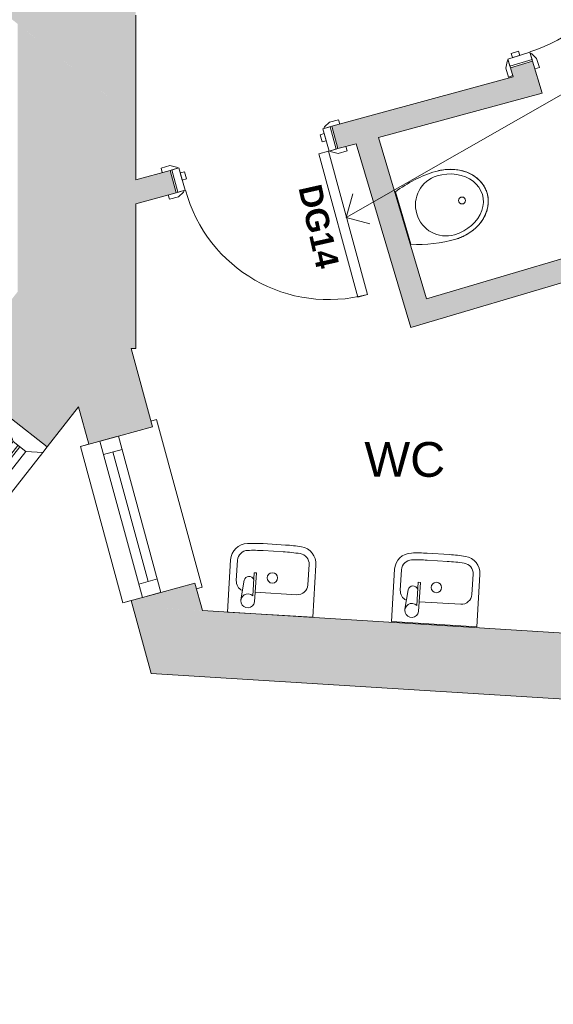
# Model space of a CAD drawing. Header units: millimetres. Extents: x -22631 to 93968, y -17976 to 24175.
# Tile 7 of 19: x -1367 to 939, y -5361 to -1108. Entities that reach past the tile are written whole.
import ezdxf

# ---------------------------------------------------------------- set-up
doc = ezdxf.new("R2010")
doc.units = ezdxf.units.MM
for name, color, linetype, lineweight in [('A-AREA-IDEN', 2, 'Continuous', 9), ('A-DOOR', 31, 'Continuous', 9), ('A-DOOR-FRAM', 31, 'Continuous', 18), ('A-DOOR-IDEN', 31, 'Continuous', 9), ('A-GLAZ', 151, 'Continuous', 9), ('A-GLAZ-SILL', 1, 'Continuous', 9), ('A-WALL', 113, 'Continuous', 9), ('A-WALL-PATT', 111, 'Continuous', 18), ('G-ANNO-TEXT', 231, 'Continuous', 9), ('P-SANR-FIXT', 6, 'Continuous', 9)]:
    doc.layers.add(name, color=color, linetype=linetype, lineweight=lineweight)
doc.styles.add('Arial', font='arial.ttf', dxfattribs={"height": 150})
doc.styles.add('Arial_B', font='arialbd.ttf', dxfattribs={"height": 100})

# ---------------------------------------------------------------- blocks, each defined once
blk = doc.blocks.new('DKA_Door_Int_Sgl_RS_6VP_1 - 725 x 2110mm sgl Swing-1873584-00_ Ground Intermediate Door Options - Dependent 1')
at = {"layer": 'A-DOOR'}
for p, q in [((-397.5, 70), (-357.5, 70)), ((-397.5, 50), (-397.5, 70)), ((-327.5, 50), (-362.5, 50)), ((-357.5, 70), (-331.5, 56)), ((362.5, 50), (327.5, 50)), ((331.5, 56), (357.5, 70)), ((357.5, 70), (397.5, 70)), ((397.5, 70), (397.5, 50)), ((-397.5, -70), (-397.5, -50)), ((-357.5, -70), (-397.5, -70)), ((-362.5, -50), (-327.5, -50)), ((-331.5, -56), (-357.5, -70)), ((327.5, -50), (362.5, -50)), ((357.5, -70), (331.5, -56)), ((397.5, -70), (357.5, -70)), ((397.5, -50), (397.5, -70))]:
    blk.add_line(p, q, dxfattribs=at)
at = {"layer": 'A-DOOR', "lineweight": 18}
for p, q in [((276.5, -50), (320.5, -50)), ((276.5, -691), (276.5, -50)), ((320.5, -50), (320.5, -691)), ((320.5, -691), (276.5, -691))]:
    blk.add_line(p, q, dxfattribs=at)
at = {"layer": 'A-DOOR'}
for centre, radius, start, end in [((-335.5, 49), 8.06, 7.125, 60.2551), ((335.5, 49), 8.06, 119.7449, 172.875), ((-335.5, -49), 8.06, 299.7449, 352.875), ((-335.5, -49), 8.06, 299.7449, 352.875), ((320.5, -50), 641, 180, 270), ((335.5, -49), 8.06, 187.125, 240.2551), ((335.5, -49), 8.06, 187.125, 240.2551)]:
    blk.add_arc(centre, radius, start, end, dxfattribs=at)
at = {"layer": 'A-DOOR-FRAM'}
for p, q in [((-354.5, 50), (-322.5, 50)), ((-354.5, -50), (-354.5, 50)), ((-322.5, 50), (-322.5, -50)), ((322.5, 50), (354.5, 50)), ((322.5, -50), (322.5, 50)), ((354.5, 50), (354.5, -50)), ((-322.5, 28), (-303.5, 28)), ((-322.5, -4), (-322.5, 28)), ((-303.5, 28), (-303.5, -4)), ((303.5, 28), (322.5, 28)), ((303.5, -4), (303.5, 28)), ((322.5, 28), (322.5, -4)), ((-303.5, -4), (-322.5, -4)), ((322.5, -4), (303.5, -4)), ((-322.5, -50), (-354.5, -50)), ((354.5, -50), (322.5, -50))]:
    blk.add_line(p, q, dxfattribs=at)
blk = doc.blocks.new('Basin - DKA - Hand Rinse - Basin - DKA - Hand Rinse-2173566-00_ Ground Intermediate Door Options - Dependent 1')
at = {"layer": 'P-SANR-FIXT'}
for p, q in [((-184.8, 0), (184.8, 0)), ((-184.8, -226.4), (-184.8, 0)), ((184.8, 0), (184.8, -226.4)), ((70.1, -50.8), (70.1, -176.6)), ((80.1, -176.6), (80.1, -76.2)), ((121.6, -141.7), (129.8, -56.6)), ((69.7, -93.3), (-109.8, -93.3)), ((-154.8, -138.3), (-154.8, -226.4)), ((154.8, -138.3), (154.8, -226.4)), ((70.1, -176.6), (80.1, -176.6)), ((46.7, -274.5), (-41.9, -274.5)), ((48.1, -304.4), (-48.1, -304.4))]:
    blk.add_line(p, q, dxfattribs=at)
blk.add_circle((0, -159), 22.5, dxfattribs=at)
for centre, radius, start, end in [((100, -53.7), 30, 228.5493, 174.4477), ((-109.8, -138.3), 45, 90, 180), ((109.8, -138.3), 45, 0, 68.912), ((100, -137.5), 22, 205.4857, 348.8953), ((-109.9, -226.4), 74.9, 180, 264.7825), ((-109.9, -226.4), 44.9, 180, 264.7825), ((109.9, -226.4), 44.9, 275.2175, 360), ((109.9, -226.4), 74.9, 275.2175, 0), ((-39.1, 548.2), 822.8, 264.7825, 270), ((39.1, 548.2), 822.8, 270.5236, 275.2175), ((-41.9, 518.3), 822.8, 264.7825, 269.5646), ((41.9, 518.3), 822.8, 270.4354, 275.2175)]:
    blk.add_arc(centre, radius, start, end, dxfattribs=at)
blk = doc.blocks.new('DKA_Door_Int_Sgl_RS_6VP_1 - 725 x 2110mm sgl Swing-V1-00_ Ground Intermediate Door Options - Dependent 1')
at = {"layer": 'A-DOOR'}
for p, q in [((-397.5, 70), (-357.5, 70)), ((-397.5, 50), (-397.5, 70)), ((-327.5, 50), (-362.5, 50)), ((-357.5, 70), (-331.5, 56)), ((343.4, 62.4), (357.5, 70)), ((357.5, 70), (397.5, 70)), ((397.5, 70), (397.5, 62.2)), ((-397.5, -70), (-397.5, -50)), ((-357.5, -70), (-397.5, -70)), ((-362.5, -50), (-327.5, -50)), ((-331.5, -56), (-357.5, -70))]:
    blk.add_line(p, q, dxfattribs=at)
at = {"layer": 'A-DOOR', "lineweight": 18}
for p, q in [((276.5, -50), (320.5, -50)), ((276.5, -691), (276.5, -50)), ((320.5, -50), (320.5, -691)), ((320.5, -691), (276.5, -691))]:
    blk.add_line(p, q, dxfattribs=at)
at = {"layer": 'A-DOOR'}
for centre, radius, start, end in [((-335.5, 49), 8.06, 7.125, 60.2551), ((-335.5, -49), 8.06, 299.7449, 352.875), ((-335.5, -49), 8.06, 299.7449, 352.875), ((320.5, -50), 641, 180, 270)]:
    blk.add_arc(centre, radius, start, end, dxfattribs=at)
at = {"layer": 'A-DOOR-FRAM'}
for p, q in [((-354.5, 50), (-322.5, 50)), ((-354.5, -50), (-354.5, 50)), ((-322.5, 50), (-322.5, -50)), ((322.5, 50), (323.6, 50)), ((322.5, -50), (322.5, 50)), ((354.5, 50), (354.5, -50)), ((-322.5, 28), (-303.5, 28)), ((-322.5, -4), (-322.5, 28)), ((-303.5, 28), (-303.5, -4)), ((303.5, 28), (322.5, 28)), ((303.5, -4), (303.5, 28)), ((322.5, 28), (322.5, -4)), ((-303.5, -4), (-322.5, -4)), ((322.5, -4), (303.5, -4)), ((-322.5, -50), (-354.5, -50)), ((323.3, -50), (322.5, -50))]:
    blk.add_line(p, q, dxfattribs=at)
blk = doc.blocks.new('DKA_Window_Double_Chamfered Reveal 1800 - DKA_Window_Double_Chamfered Reveal 1800-4791795-00_ Ground Intermediate Door Options - Dependent 1')
at = {"layer": 'A-GLAZ', "lineweight": 18}
for p, q in [((-695, 257.5), (-725, 257.5)), ((-652.1, 197.2), (-695, 257.5)), ((-20, 257.5), (-62.9, 197.2)), ((20, 257.5), (-20, 257.5)), ((62.9, 197.2), (20, 257.5)), ((695, 257.5), (652.1, 197.2)), ((725, 257.5), (695, 257.5)), ((-652.1, 127.2), (-652.1, 197.2)), ((-62.9, 197.2), (-62.9, 127.2)), ((62.9, 127.2), (62.9, 197.2)), ((652.1, 197.2), (652.1, 127.2)), ((-62.9, 164.3), (-652.1, 164.3)), ((-652.1, 164.3), (-652.1, 154.3)), ((-652.1, 154.3), (-62.9, 154.3)), ((-62.9, 154.3), (-62.9, 164.3)), ((652.1, 164.3), (62.9, 164.3)), ((62.9, 164.3), (62.9, 154.3)), ((62.9, 154.3), (652.1, 154.3)), ((652.1, 154.3), (652.1, 164.3)), ((-695, 61.2), (-652.1, 127.2)), ((-62.9, 127.2), (-20, 61.2)), ((20, 61.2), (62.9, 127.2)), ((652.1, 127.2), (695, 61.2)), ((-725, 61.2), (-695, 61.2)), ((-20, 61.2), (20, 61.2)), ((695, 61.2), (725, 61.2))]:
    blk.add_line(p, q, dxfattribs=at)
at = {"layer": 'A-GLAZ'}
for p, q in [((-20, 257.5), (-695, 257.5)), ((695, 257.5), (20, 257.5)), ((-62.9, 197.2), (-652.1, 197.2)), ((652.1, 197.2), (62.9, 197.2)), ((-652.1, 127.2), (-62.9, 127.2)), ((62.9, 127.2), (652.1, 127.2)), ((-20, 61.2), (-695, 61.2)), ((695, 61.2), (20, 61.2))]:
    blk.add_line(p, q, dxfattribs=at)
blk = doc.blocks.new('Urinal - RAC - Single - Urinal - RAC - Single-2031658-00_ Ground Intermediate Door Options - Dependent 1')
at = {"layer": 'P-SANR-FIXT'}
for p, q in [((117.4, -2.6), (-117.4, -2.6)), ((-117.4, -2.6), (117.4, -2.6))]:
    blk.add_line(p, q, dxfattribs=at)
blk.add_circle((0, -268.3), 15, dxfattribs=at)
for centre, start, end in [((392.4, -195), 159.3261, 180), ((392.4, -195), 159.3261, 180), ((-392.4, -195), 360, 20.6739), ((-392.4, -195), 360, 20.6739)]:
    blk.add_arc(centre, 544.9, start, end, dxfattribs=at)
for major_axis, ratio, start_param, end_param in [((-132.5, 0), 0.987707, 3.141593, 6.283185), ((0, 186.2), 0.819068, 1.570796, 4.712389), ((0, 165), 0.80303, 1.570796, 4.712389)]:
    blk.add_ellipse((0, -195), major_axis=major_axis, ratio=ratio, start_param=start_param, end_param=end_param, dxfattribs=at)
blk.add_open_spline([(-152.5, -195), (-152.5, -202.6), (-151.9, -213.9), (-150.1, -228.7), (-148.2, -239.6), (-145.7, -250.4), (-142.7, -261.1), (-139.1, -271.5), (-135.1, -281.6), (-130.6, -291.3), (-125.6, -300.8), (-120.1, -309.9), (-114.2, -318.5), (-107.9, -326.7), (-101.2, -334.4), (-94.1, -341.7), (-86.7, -348.3), (-79, -354.4), (-70.9, -359.9), (-62.6, -364.9), (-54.1, -369.2), (-45.4, -372.8), (-36.5, -375.9), (-27.5, -378.3), (-18.4, -379.9), (-9.3, -380.9), (0, -381.3), (9.3, -380.9), (18.4, -379.9), (27.5, -378.3), (36.5, -375.9), (45.4, -372.8), (54.8, -368.9), (64.7, -363.8), (75, -357.3), (84.8, -349.9), (94.1, -341.7), (102.9, -332.6), (111.2, -322.7), (118.7, -312.2), (125.6, -300.9), (131.8, -288.9), (137.2, -276.6), (141.9, -263.7), (145.7, -250.4), (148.7, -236.9), (151.6, -218.6), (152.5, -204.6), (152.5, -195)], degree=3, knots=[0, 0, 0, 0, 0.038462, 0.057692, 0.076923, 0.096154, 0.115385, 0.134615, 0.153846, 0.173077, 0.192308, 0.211538, 0.230769, 0.25, 0.269231, 0.288462, 0.307692, 0.326923, 0.346154, 0.365385, 0.384615, 0.403846, 0.423077, 0.442308, 0.461538, 0.480769, 0.5, 0.519231, 0.538462, 0.557692, 0.576923, 0.596154, 0.615385, 0.639423, 0.663462, 0.6875, 0.711538, 0.735577, 0.759615, 0.783654, 0.807692, 0.831731, 0.855769, 0.879808, 0.903846, 0.927885, 0.951923, 1, 1, 1, 1], dxfattribs=at)
blk = doc.blocks.new('Casement - 1Sgl - RAC - Plain - Casement - 1Sgl - RAC - Plain 2-2017271-00_ Ground Intermediate Door Options - Dependent 1')
at = {"layer": 'A-GLAZ'}
for p, q in [((-350, 188.5), (-350, 18)), ((350, 188.5), (-350, 188.5)), ((350, 18), (350, 188.5)), ((350, 101), (-350, 101)), ((-350, 101), (-350, 25.5)), ((-290, 101), (-290, 18)), ((290, 18), (290, 101)), ((350, 25.5), (350, 101)), ((-290, 59.5), (290, 59.5)), ((-350, 18), (350, 18)), ((350, 18), (-350, 18)), ((-375, -134), (-375, -159)), ((-375, -159), (375, -159)), ((375, -159), (375, -134))]:
    blk.add_line(p, q, dxfattribs=at)
at = {"layer": 'A-GLAZ-SILL'}
for p, q in [((-350, 188.5), (-350, 152.2)), ((350, 188.5), (-350, 188.5)), ((350, 152.2), (350, 188.5))]:
    blk.add_line(p, q, dxfattribs=at)

msp = doc.modelspace()

# ---------------------------------------------------------------- hatches: boundary and pattern name
at = {"layer": 'A-WALL-PATT', "lineweight": 9}
for points in [[(-865.4, -1535.3), (-865.4, -727.9), (-2314.1, 433), (-3069.7, 231.3), (-990.5, -1435)], [(-1375.4, -2527.3), (-913.2, -2527.3), (-893, -2501.6), (-886, -2527.3), (-865.4, -2527.3), (-865.4, -1535.3), (-1375.4, -1126.6), (-1375.4, -2423.3)], [(765.6, -1355), (862.2, -1328.7), (849.3, -1286.7), (753.7, -1316)], [(323.6, -2437.7), (419.5, -2409.2), (183.6, -1617.1), (87.1, -1643.3)], [(419.5, -2409.2), (2714.1, -1727.7), (2685.1, -1632), (390.9, -2313.4)], [(1173.3, -4054), (1947.9, -3816.3), (-878, -3641.9), (-798.9, -3932.3), (33.9, -3983.7)]]:
    msp.add_hatch(color=8, dxfattribs=at).paths.add_polyline_path(points)
h = msp.add_hatch(color=8, dxfattribs=at)
h.paths.add_polyline_path([(-865.4, -1902.6), (-691.2, -1855.2), (-717.5, -1758.7), (-865.4, -1799), (-865.4, -1850.8)])
h.paths.add_polyline_path([(8.4, -1664.8), (891.4, -1424.4), (862.2, -1328.7), (-17.9, -1568.3), (-4.8, -1616.5)])
h = msp.add_hatch(color=8, dxfattribs=at)
h.paths.add_polyline_path([(-3144, -5360.8), (-2145.6, -4092.6), (-2299.8, -3971.2), (-2657.8, -3910.7), (-3548.7, -5042.2), (-3346.4, -5201.5)])
h.paths.add_polyline_path([(-1248.6, -2953.3), (-913.2, -2527.3), (-1375.4, -2527.3), (-1375.4, -2281.9), (-1545.6, -2498), (-1402.8, -2831.8)])
h = msp.add_hatch(color=8, dxfattribs=at)
h.paths.add_polyline_path([(-577.5, -3660.4), (-609.9, -3541.5), (-884.9, -3616.3), (-878, -3641.9), (-690.9, -3653.4)])
h.paths.add_polyline_path([(-1068.8, -2940.9), (-793.8, -2866), (-893, -2501.6), (-1112.5, -2780.4), (-1078.3, -2906)])

# ---------------------------------------------------------------- linework, layer by layer
at = {"layer": 'A-WALL', "color": 7, "lineweight": 18}
for p, q in [((-865.4, -1799), (-865.4, -1088.8)), ((849.3, -1286.7), (753.7, -1316)), ((753.7, -1316), (765.6, -1355)), ((891.4, -1424.4), (849.3, -1286.7)), ((765.6, -1355), (-17.9, -1568.3)), ((183.6, -1617.1), (891.4, -1424.4)), ((-17.9, -1568.3), (8.4, -1664.8)), ((8.4, -1664.8), (87.1, -1643.3)), ((87.1, -1643.3), (323.6, -2437.7)), ((390.9, -2313.4), (183.6, -1617.1)), ((2685.1, -1632), (390.9, -2313.4)), ((323.6, -2437.7), (2714.1, -1727.7)), ((-717.5, -1758.7), (-865.4, -1799)), ((-691.2, -1855.2), (-717.5, -1758.7)), ((-865.4, -1902.6), (-691.2, -1855.2)), ((-865.4, -2527.3), (-865.4, -1902.6)), ((-886, -2527.3), (-865.4, -2527.3)), ((-793.8, -2866), (-886, -2527.3)), ((-1248.6, -2953.3), (-1112.5, -2780.4)), ((-1112.5, -2780.4), (-1068.8, -2940.9)), ((-1402.8, -2831.8), (-1248.6, -2953.3)), ((-940.4, -2906), (-793.8, -2866)), ((-609.9, -3541.5), (-756.6, -3581.4)), ((-577.5, -3660.4), (-609.9, -3541.5)), ((-884.9, -3616.3), (-798.9, -3932.3)), ((1947.9, -3816.3), (-577.5, -3660.4)), ((-798.9, -3932.3), (2010.4, -4105.7))]:
    msp.add_line(p, q, dxfattribs=at)
at = {"layer": 'G-ANNO-TEXT', "color": 210, "lineweight": 18}
for q in [(3297.1, -104.6), (72.2, -1859.5), (146.6, -1989.7)]:
    msp.add_line((44.3, -1961.8), q, dxfattribs=at)

# ---------------------------------------------------------------- block references
at = {"layer": 'A-DOOR'}
for name, p, rotation in [('DKA_Door_Int_Sgl_RS_6VP_1 - 725 x 2110mm sgl Swing-V1-00_ Ground Intermediate Door Options - Dependent 1', (695.4, -954.7), 107.0195812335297), ('DKA_Door_Int_Sgl_RS_6VP_1 - 725 x 2110mm sgl Swing-1873584-00_ Ground Intermediate Door Options - Dependent 1', (-354.6, -1711.7), 15.22738376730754)]:
    msp.add_blockref(name, p, dxfattribs=dict(at, rotation=rotation))
at = {"layer": 'A-GLAZ'}
for name, p, rotation in [('DKA_Window_Double_Chamfered Reveal 1800 - DKA_Window_Double_Chamfered Reveal 1800-4791795-00_ Ground Intermediate Door Options - Dependent 1', (-1899.4, -3363.7), 231.786528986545), ('Casement - 1Sgl - RAC - Plain - Casement - 1Sgl - RAC - Plain 2-2017271-00_ Ground Intermediate Door Options - Dependent 1', (-831.2, -3239), 105.2273837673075)]:
    msp.add_blockref(name, p, dxfattribs=dict(at, rotation=rotation))
at = {"layer": 'P-SANR-FIXT'}
for name, p, rotation in [('Urinal - RAC - Single - Urinal - RAC - Single-2031658-00_ Ground Intermediate Door Options - Dependent 1', (287.3, -1965.2), 106.579996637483), ('Basin - DKA - Hand Rinse - Basin - DKA - Hand Rinse-2173566-00_ Ground Intermediate Door Options - Dependent 1', (-285.1, -3677.8), 176.467224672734), ('Basin - DKA - Hand Rinse - Basin - DKA - Hand Rinse-2173566-00_ Ground Intermediate Door Options - Dependent 1', (423.7, -3719.1), 176.467224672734)]:
    msp.add_blockref(name, p, dxfattribs=dict(at, rotation=rotation))

# ---------------------------------------------------------------- texts
at = {"layer": 'A-AREA-IDEN', "insert": (122.5, -2932.2), "char_height": 150, "width": 440.928, "attachment_point": 1, "style": 'Arial'}
msp.add_mtext('WC', dxfattribs=at)
at = {"layer": 'A-DOOR-IDEN', "insert": (-65.4, -1811.4), "char_height": 100, "width": 448.945, "attachment_point": 1, "rotation": 282.6811, "style": 'Arial_B'}
msp.add_mtext('DG14', dxfattribs=at)

doc.saveas('drawing.dxf')
